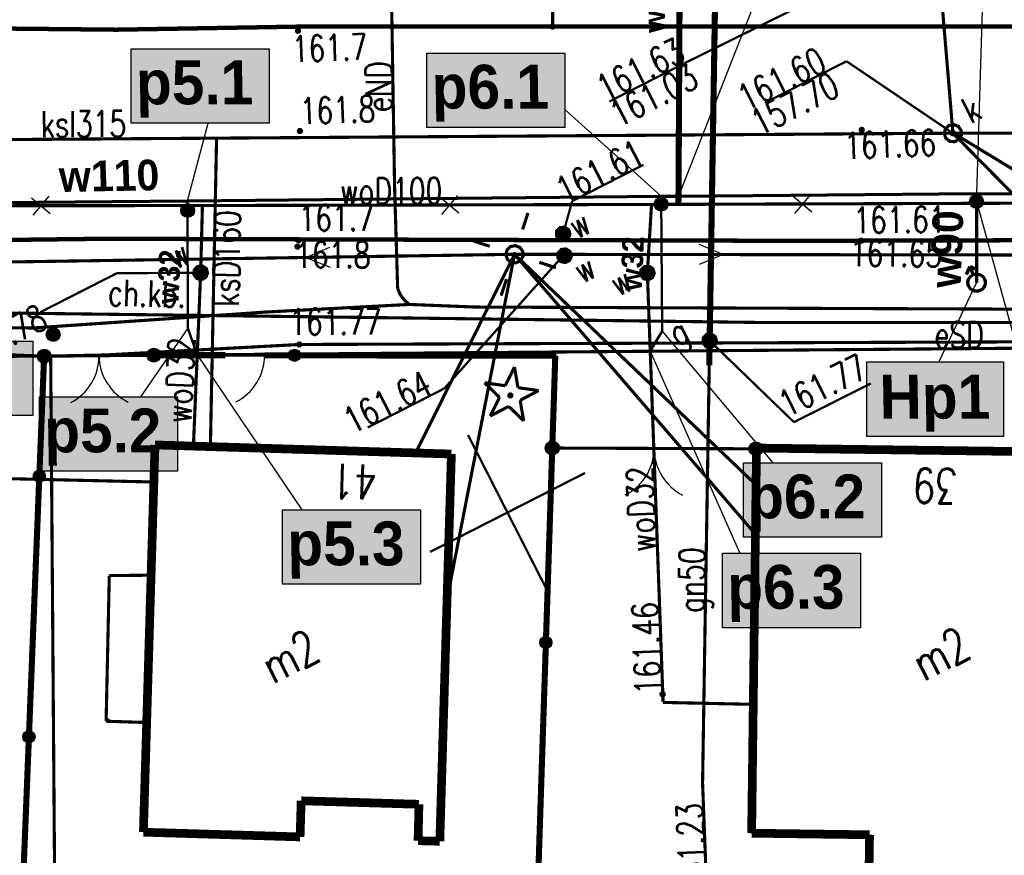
# Model space of a CAD drawing. Extents: x 0 to 7432618, y -40 to 5712028.
# Tile 75 of 165: x 7431265 to 7431293, y 5711640 to 5711664. Entities that reach past the tile are written whole.
import ezdxf
from ezdxf.enums import TextEntityAlignment as Align

# ---------------------------------------------------------------- set-up
doc = ezdxf.new("R2010")
doc.units = 0
doc.header["$MEASUREMENT"] = 0
for name, pattern in [('0', [1.5, 1, -0.5]), ('2218', [1, 0.5, -0.5]), ('3901', [0]), ('5102', [0])]:
    doc.linetypes.add(name, pattern=pattern)
for name, color, linetype in [('Dzialki', 7, 'Continuous'), ('EADTD_T_0', 7, 'Continuous'), ('EGBB_E_T_0', 7, 'Continuous'), ('EGBB_L_0', 7, 'Continuous'), ('EGBE_L_3', 7, 'Continuous'), ('OTK_E_T_1', 7, 'Continuous'), ('OTK_L_0', 7, 'Continuous'), ('OTK_L_1', 7, 'Continuous'), ('OTK_L_2', 7, 'Continuous'), ('OTK_L_4', 7, 'Continuous'), ('OTO_L_0', 7, 'Continuous'), ('OTO_L_1', 7, 'Continuous'), ('OTO_L_2', 7, 'Continuous'), ('OTR_T_0', 7, 'Continuous'), ('OTR_T_1', 7, 'Continuous'), ('OTZ_T_1', 7, 'Continuous'), ('P_SUL_L_1', 7, 'Continuous'), ('P_SUTP_L_0', 7, 'Continuous'), ('P_SUWP_L_0', 7, 'Continuous'), ('rysunek', 7, 'Continuous'), ('SUE_T_3', 7, 'Continuous'), ('SUEP_E_T_0', 7, 'Continuous'), ('SUEP_L_0', 7, 'Continuous'), ('SUG_E_T_4', 7, 'Continuous'), ('SUG_T_2', 7, 'Continuous'), ('SUGP_E_T_0', 7, 'Continuous'), ('SUGP_L_0', 7, 'Continuous'), ('SUGR_T_0', 7, 'Continuous'), ('SUK_E_T_4', 7, 'Continuous'), ('SUK_T_3', 7, 'Continuous'), ('SUKP_E_T_0', 7, 'Continuous'), ('SUKP_L_0', 7, 'Continuous'), ('SUKR_T_0', 7, 'Continuous'), ('SUL_L_1', 7, 'Continuous'), ('SUP_T_2', 7, 'Continuous'), ('SUTR_T_0', 7, 'Continuous'), ('SUW_E_T_2', 7, 'Continuous'), ('SUW_T_5', 7, 'Continuous'), ('SUWP_E_T_0', 7, 'Continuous'), ('SUWP_L_0', 7, 'Continuous'), ('SUWR_T_0', 7, 'Continuous'), ('Uzytki', 7, 'Continuous'), ('zakres', 7, 'Continuous')]:
    doc.layers.add(name, color=color, linetype=linetype)
doc.layers.add('rura PRE', color=7, linetype='Continuous', lineweight=30, true_color=0x000000)
doc.layers.add('woda przyłącze', color=140, linetype='Continuous', lineweight=50)
doc.layers.add('woda sieć', color=150, linetype='Continuous', lineweight=70)
doc.styles.add('25', font='GOTHIC.TTF', dxfattribs={"oblique": 8, "height": 0.35})
doc.styles.add('STYL_ARIAL', font='simplex', dxfattribs={"width": 0.75, "oblique": 0.1})

# ---------------------------------------------------------------- blocks, each defined once
blk = doc.blocks.new('KOGR')
at = {"color": 0}
for radius in [0.2, 0.18, 0.16, 0.14, 0.12, 0.1, 0.08, 0.06, 0.04, 0.02]:
    blk.add_circle((0, 0), radius, dxfattribs=at)
blk = doc.blocks.new('OTOB')
at = {"color": 0}
for centre, start, end in [((-1.5, 0), 0, 63.2606), ((1.5, 0), 116.7394, 180)]:
    blk.add_arc(centre, 1.5, start, end, dxfattribs=at)
blk = doc.blocks.new('OTOF')
at = {"color": 0}
blk.add_arc((1.5, 0), 1.5, 116.7394, 180, dxfattribs=at)
blk = doc.blocks.new('SUCW')
at = {"color": 0}
for radius in [0.2, 0.18, 0.16, 0.14, 0.12, 0.1, 0.08, 0.06, 0.04, 0.02]:
    blk.add_circle((0, 0), radius, dxfattribs=at)
blk = doc.blocks.new('SUWH')
at = {"color": 0}
for p, q in [((-0.35, 0.65), (0, 1)), ((0, 0.5), (0, 1)), ((0, 1), (0.35, 0.65))]:
    blk.add_line(p, q, dxfattribs=at)
blk.add_circle((0, 0), 0.5, dxfattribs=at)

msp = doc.modelspace()

# ---------------------------------------------------------------- hatches: boundary and pattern name
at = {"layer": 'woda sieć', "linetype": 'ByBlock'}
for points in [[(7431272.065, 5711663.439), (7431268.1, 5711663.439), (7431268.1, 5711661.3), (7431272.065, 5711661.3)], [(7431280.567, 5711663.316), (7431276.601, 5711663.316), (7431276.601, 5711661.177), (7431280.567, 5711661.177)], [(7431265.265, 5711655.039), (7431261.3, 5711655.039), (7431261.3, 5711652.9), (7431265.265, 5711652.9)], [(7431293.175, 5711654.439), (7431289.25, 5711654.439), (7431289.25, 5711652.3), (7431293.175, 5711652.3)], [(7431269.427, 5711653.436), (7431265.462, 5711653.436), (7431265.462, 5711651.296), (7431269.427, 5711651.296)], [(7431289.665, 5711651.539), (7431285.7, 5711651.539), (7431285.7, 5711649.4), (7431289.665, 5711649.4)], [(7431276.415, 5711650.189), (7431272.45, 5711650.189), (7431272.45, 5711648.05), (7431276.415, 5711648.05)], [(7431289.065, 5711648.939), (7431285.1, 5711648.939), (7431285.1, 5711646.8), (7431289.065, 5711646.8)]]:
    msp.add_hatch(color=256, dxfattribs=at).paths.add_polyline_path(points)

# ---------------------------------------------------------------- linework, layer by layer
at = {"layer": 'Dzialki', "color": 18, "true_color": 0x000000, "const_width": 0.09}
for points in [[(7431280.28, 5711654.724), (7431265.782, 5711654.61)], [(7431279.291, 5711623.888), (7431280.28, 5711654.724)], [(7431300.766, 5711654.893), (7431280.28, 5711654.724)], [(7431265.782, 5711654.61), (7431251.284, 5711654.495)], [(7431265.903, 5711638.622), (7431265.782, 5711654.61)]]:
    msp.add_lwpolyline(points, dxfattribs=at)
at = {"layer": 'EGBB_L_0', "color": 18, "true_color": 0x000000, "const_width": 0.25}
for points in [[(7431268.781, 5711652.054), (7431268.448, 5711640.923)], [(7431277.303, 5711651.792), (7431268.781, 5711652.054)], [(7431276.97, 5711640.661), (7431277.303, 5711651.792)], [(7431286.075, 5711651.964), (7431285.935, 5711640.894)], [(7431296.854, 5711651.822), (7431286.075, 5711651.964)], [(7431272.953, 5711640.787), (7431272.984, 5711641.825)], [(7431272.984, 5711641.825), (7431276.371, 5711641.725)], [(7431276.371, 5711641.725), (7431276.344, 5711640.678)], [(7431268.448, 5711640.923), (7431272.953, 5711640.787)], [(7431276.344, 5711640.678), (7431276.97, 5711640.661)], [(7431285.935, 5711640.894), (7431289.326, 5711640.848)], [(7431289.326, 5711640.848), (7431289.286, 5711638.37)]]:
    msp.add_lwpolyline(points, dxfattribs=at)
at = {"layer": 'EGBE_L_3', "color": 18, "true_color": 0x000000, "const_width": 0.09}
for points in [[(7431267.468, 5711648.298), (7431267.454, 5711647.67)], [(7431268.669, 5711648.31), (7431267.468, 5711648.298)], [(7431268.648, 5711647.62), (7431268.669, 5711648.31)], [(7431267.454, 5711647.67), (7431267.398, 5711645.105)], [(7431268.571, 5711645.045), (7431268.648, 5711647.62)], [(7431267.398, 5711645.105), (7431267.376, 5711644.112)], [(7431268.542, 5711644.075), (7431268.571, 5711645.045)], [(7431267.376, 5711644.112), (7431267.45, 5711644.187)], [(7431267.376, 5711644.112), (7431268.542, 5711644.075)]]:
    msp.add_lwpolyline(points, dxfattribs=at)
at = {"layer": 'OTK_L_0', "color": 18, "linetype": '0', "true_color": 0x000000, "const_width": 0.09}
for points in [[(7431267.67, 5711663.989), (7431255.361, 5711664.115)], [(7431272.978, 5711664.078), (7431267.67, 5711663.989)], [(7431280.216, 5711664.079), (7431272.978, 5711664.078)], [(7431300.956, 5711664.08), (7431280.216, 5711664.079)], [(7431255.887, 5711657.84), (7431267.353, 5711657.98)], [(7431267.353, 5711657.98), (7431272.909, 5711657.963)], [(7431272.909, 5711657.963), (7431287.103, 5711657.92)], [(7431287.103, 5711657.92), (7431289.089, 5711657.925)], [(7431289.089, 5711657.925), (7431302.488, 5711657.958)]]:
    msp.add_lwpolyline(points, dxfattribs=at)
at = {"layer": 'OTK_L_1', "color": 18, "true_color": 0x000000, "const_width": 0.125}
for points in [[(7431255.361, 5711664.115), (7431267.67, 5711663.989)], [(7431267.67, 5711663.989), (7431272.978, 5711664.078)], [(7431272.978, 5711664.078), (7431302.629, 5711664.08)], [(7431255.887, 5711657.84), (7431267.353, 5711657.98)], [(7431267.353, 5711657.98), (7431287.103, 5711657.92)], [(7431287.103, 5711657.92), (7431289.089, 5711657.925)], [(7431289.089, 5711657.925), (7431302.488, 5711657.958)]]:
    msp.add_lwpolyline(points, dxfattribs=at)
at = {"layer": 'OTK_L_2', "color": 18, "linetype": '0', "true_color": 0x000000, "const_width": 0.09}
for points in [[(7431280.216, 5711664.079), (7431280.197, 5711666.708)], [(7431255.361, 5711664.115), (7431267.67, 5711663.989)], [(7431267.67, 5711663.989), (7431272.978, 5711664.078)], [(7431272.978, 5711664.078), (7431280.216, 5711664.079)], [(7431267.353, 5711657.98), (7431255.887, 5711657.84)], [(7431272.909, 5711657.963), (7431267.353, 5711657.98)], [(7431287.103, 5711657.92), (7431272.909, 5711657.963)], [(7431289.089, 5711657.925), (7431287.103, 5711657.92)], [(7431302.488, 5711657.958), (7431289.089, 5711657.925)], [(7431267.338, 5711654.639), (7431272.931, 5711654.941)], [(7431272.931, 5711654.941), (7431302.505, 5711655.049)], [(7431264.002, 5711654.668), (7431265.594, 5711654.604)], [(7431265.594, 5711654.604), (7431267.338, 5711654.639)]]:
    msp.add_lwpolyline(points, dxfattribs=at)
at = {"layer": 'OTK_L_4', "color": 18, "linetype": '0', "true_color": 0x000000, "const_width": 0.09}
msp.add_lwpolyline([(7431280.216, 5711664.079), (7431300.956, 5711664.08)], dxfattribs=at)
at = {"layer": 'OTO_L_0', "color": 18, "linetype": '3901', "true_color": 0x000000, "const_width": 0.175}
for points in [[(7431264.857, 5711636.169), (7431265.594, 5711654.604)], [(7431268.75, 5711654.633), (7431270.808, 5711654.633)], [(7431280.29, 5711654.617), (7431271.933, 5711654.631)], [(7431280.203, 5711651.965), (7431280.29, 5711654.617)], [(7431279.281, 5711623.888), (7431280.203, 5711651.965)]]:
    msp.add_lwpolyline(points, dxfattribs=at)
at = {"layer": 'OTO_L_0', "color": 18, "true_color": 0x000000}
for centre, radius in [((7431272.79, 5711654.63), 0.175), ((7431272.79, 5711654.63), 0.158), ((7431272.79, 5711654.63), 0.14), ((7431272.79, 5711654.63), 0.122), ((7431272.79, 5711654.63), 0.105), ((7431272.79, 5711654.63), 0.0875), ((7431272.79, 5711654.63), 0.07), ((7431272.79, 5711654.63), 0.0525), ((7431272.79, 5711654.63), 0.035), ((7431265.456, 5711651.157), 0.175), ((7431265.456, 5711651.157), 0.158), ((7431265.456, 5711651.157), 0.14), ((7431265.456, 5711651.157), 0.122), ((7431265.456, 5711651.157), 0.105), ((7431265.456, 5711651.157), 0.0875), ((7431265.456, 5711651.157), 0.07), ((7431265.456, 5711651.157), 0.0525), ((7431265.456, 5711651.157), 0.035), ((7431280.019, 5711646.376), 0.175), ((7431280.019, 5711646.376), 0.158), ((7431280.019, 5711646.376), 0.14), ((7431280.019, 5711646.376), 0.122), ((7431280.019, 5711646.376), 0.105), ((7431280.019, 5711646.376), 0.0875), ((7431280.019, 5711646.376), 0.07), ((7431280.019, 5711646.376), 0.0525), ((7431280.019, 5711646.376), 0.035), ((7431265.157, 5711643.663), 0.175), ((7431265.157, 5711643.663), 0.158), ((7431265.157, 5711643.663), 0.14), ((7431265.157, 5711643.663), 0.122), ((7431265.157, 5711643.663), 0.105), ((7431265.157, 5711643.663), 0.0875), ((7431265.157, 5711643.663), 0.07), ((7431265.157, 5711643.663), 0.0525), ((7431265.157, 5711643.663), 0.035)]:
    msp.add_circle(centre, radius, dxfattribs=at)
at = {"layer": 'OTO_L_1', "color": 18, "true_color": 0x000000, "const_width": 0.09}
for points in [[(7431265.594, 5711654.604), (7431262.482, 5711654.675)], [(7431262.482, 5711654.675), (7431265.594, 5711654.604)], [(7431268.75, 5711654.633), (7431265.594, 5711654.604)], [(7431265.594, 5711654.604), (7431268.75, 5711654.633)], [(7431286.059, 5711651.942), (7431280.203, 5711651.965)], [(7431280.203, 5711651.965), (7431286.059, 5711651.942)]]:
    msp.add_lwpolyline(points, dxfattribs=at)
at = {"layer": 'OTO_L_2', "color": 18, "true_color": 0x000000, "const_width": 0.09}
msp.add_lwpolyline([(7431271.933, 5711654.631), (7431270.808, 5711654.633)], dxfattribs=at)
at = {"layer": 'OTR_T_0', "color": 18, "true_color": 0x000000, "const_width": 0.09}
for points in [[(7431280.195, 5711664.119), (7431280.23, 5711664.122), (7431280.256, 5711664.099), (7431280.258, 5711664.065), (7431280.236, 5711664.039), (7431280.202, 5711664.036), (7431280.176, 5711664.058), (7431280.173, 5711664.093), (7431280.195, 5711664.119)], [(7431289.081, 5711661.15), (7431289.115, 5711661.153), (7431289.142, 5711661.131), (7431289.144, 5711661.096), (7431289.122, 5711661.07), (7431289.088, 5711661.067), (7431289.061, 5711661.09), (7431289.059, 5711661.124), (7431289.081, 5711661.15)], [(7431289.068, 5711657.965), (7431289.102, 5711657.968), (7431289.129, 5711657.945), (7431289.131, 5711657.911), (7431289.109, 5711657.885), (7431289.075, 5711657.882), (7431289.048, 5711657.904), (7431289.046, 5711657.939), (7431289.068, 5711657.965)], [(7431289.068, 5711657.965), (7431289.102, 5711657.968), (7431289.129, 5711657.945), (7431289.131, 5711657.911), (7431289.109, 5711657.885), (7431289.075, 5711657.882), (7431289.048, 5711657.904), (7431289.046, 5711657.939), (7431289.068, 5711657.965)], [(7431272.91, 5711654.981), (7431272.945, 5711654.984), (7431272.971, 5711654.962), (7431272.973, 5711654.927), (7431272.951, 5711654.901), (7431272.917, 5711654.898), (7431272.891, 5711654.921), (7431272.888, 5711654.955), (7431272.91, 5711654.981)]]:
    msp.add_lwpolyline(points, dxfattribs=at)
at = {"layer": 'OTR_T_1', "color": 18, "true_color": 0x000000, "const_width": 0.09}
for points in [[(7431272.873, 5711663.997), (7431272.907, 5711664), (7431272.934, 5711663.977), (7431272.936, 5711663.943), (7431272.914, 5711663.917), (7431272.88, 5711663.914), (7431272.853, 5711663.937), (7431272.851, 5711663.971), (7431272.873, 5711663.997)], [(7431272.926, 5711661.117), (7431272.961, 5711661.12), (7431272.987, 5711661.098), (7431272.989, 5711661.063), (7431272.967, 5711661.037), (7431272.933, 5711661.034), (7431272.907, 5711661.057), (7431272.904, 5711661.091), (7431272.926, 5711661.117)], [(7431272.858, 5711657.794), (7431272.892, 5711657.797), (7431272.918, 5711657.774), (7431272.921, 5711657.74), (7431272.898, 5711657.714), (7431272.864, 5711657.711), (7431272.838, 5711657.733), (7431272.835, 5711657.768), (7431272.858, 5711657.794)], [(7431272.887, 5711657.978), (7431272.922, 5711657.98), (7431272.948, 5711657.958), (7431272.951, 5711657.924), (7431272.928, 5711657.897), (7431272.894, 5711657.895), (7431272.868, 5711657.917), (7431272.865, 5711657.951), (7431272.887, 5711657.978)]]:
    msp.add_lwpolyline(points, dxfattribs=at)
at = {"layer": 'OTZ_T_1', "color": 96, "true_color": 0x008000, "const_width": 0.09}
for points in [[(7431278.851, 5711653.755), (7431279.116, 5711654.293)], [(7431279.116, 5711654.293), (7431279.217, 5711653.701)], [(7431278.257, 5711653.841), (7431278.851, 5711653.755)], [(7431278.686, 5711653.422), (7431278.257, 5711653.841)], [(7431278.977, 5711653.516), (7431279.011, 5711653.518), (7431279.037, 5711653.496), (7431279.04, 5711653.462), (7431279.018, 5711653.436), (7431278.983, 5711653.433), (7431278.957, 5711653.455), (7431278.954, 5711653.49), (7431278.977, 5711653.516)], [(7431279.217, 5711653.701), (7431279.811, 5711653.615)], [(7431279.811, 5711653.615), (7431279.28, 5711653.336)], [(7431278.42, 5711652.884), (7431278.686, 5711653.422)], [(7431279.28, 5711653.336), (7431279.381, 5711652.744)], [(7431278.952, 5711653.163), (7431278.42, 5711652.884)], [(7431279.381, 5711652.744), (7431278.952, 5711653.163)]]:
    msp.add_lwpolyline(points, dxfattribs=at)
at = {"layer": 'P_SUL_L_1', "color": 18, "true_color": 0x000000, "const_width": 0.175}
for points in [[(7431283.901, 5711672.091), (7431283.833, 5711659.206)], [(7431283.833, 5711659.206), (7431283.83, 5711658.991)]]:
    msp.add_lwpolyline(points, dxfattribs=at)
at = {"layer": 'P_SUTP_L_0', "color": 30, "linetype": '0', "true_color": 0xff9100, "const_width": 0.09}
for points in [[(7431255.53, 5711657.175), (7431279.118, 5711657.533)], [(7431279.118, 5711657.533), (7431276.275, 5711651.823)], [(7431279.118, 5711657.533), (7431286.061, 5711650.905)], [(7431279.118, 5711657.533), (7431307.218, 5711657.496)]]:
    msp.add_lwpolyline(points, dxfattribs=at)
at = {"layer": 'P_SUWP_L_0', "color": 5, "linetype": '0', "true_color": 0x0000ff, "const_width": 0.09}
for points in [[(7431283.833, 5711659.206), (7431283.901, 5711672.091)], [(7431283.83, 5711658.991), (7431283.833, 5711659.206)]]:
    msp.add_lwpolyline(points, dxfattribs=at)
at = {"layer": 'rura PRE', "color": 1, "linetype": 'ByBlock'}
for points in [[(7431265.727, 5711659.201), (7431265.273, 5711658.659)], [(7431277.477, 5711659.223), (7431277.022, 5711658.681)], [(7431287.129, 5711659.208), (7431287.67, 5711658.753)], [(7431287.627, 5711659.251), (7431287.172, 5711658.71)], [(7431265.229, 5711659.157), (7431265.771, 5711658.703)], [(7431276.979, 5711659.179), (7431277.521, 5711658.725)]]:
    msp.add_lwpolyline(points, dxfattribs=at)
at = {"layer": 'rysunek', "linetype": 'ByBlock'}
for points in [[(7431292.687, 5711668.592), (7431292.399, 5711659.285)], [(7431287.487, 5711668.501), (7431283.833, 5711659.206)], [(7431283.33, 5711659.201), (7431280.567, 5711661.697)], [(7431269.72, 5711659.073), (7431270.311, 5711661.3)], [(7431292.399, 5711659.048), (7431294.531, 5711651.339)], [(7431292.401, 5711656.72), (7431291.318, 5711654.439)], [(7431269.725, 5711655.413), (7431268.36, 5711653.436)], [(7431283.363, 5711655.319), (7431286.549, 5711651.539)], [(7431283.02, 5711654.747), (7431285.593, 5711648.939)], [(7431269.996, 5711654.643), (7431272.999, 5711650.189)]]:
    msp.add_lwpolyline(points, dxfattribs=at)
at = {"layer": 'rysunek', "linetype": 'ByBlock', "transparency": 33554676}
for points in [[(7431268.1, 5711663.439), (7431272.065, 5711663.439), (7431272.065, 5711661.3), (7431268.1, 5711661.3)], [(7431268.1, 5711663.439), (7431272.065, 5711663.439), (7431272.065, 5711661.3), (7431268.1, 5711661.3)], [(7431276.601, 5711663.316), (7431280.567, 5711663.316), (7431280.567, 5711661.177), (7431276.601, 5711661.177)], [(7431276.601, 5711663.316), (7431280.567, 5711663.316), (7431280.567, 5711661.177), (7431276.601, 5711661.177)], [(7431261.3, 5711655.039), (7431265.265, 5711655.039), (7431265.265, 5711652.9), (7431261.3, 5711652.9)], [(7431261.3, 5711655.039), (7431265.265, 5711655.039), (7431265.265, 5711652.9), (7431261.3, 5711652.9)], [(7431289.25, 5711654.439), (7431293.175, 5711654.439), (7431293.175, 5711652.3), (7431289.25, 5711652.3)], [(7431289.25, 5711654.439), (7431293.175, 5711654.439), (7431293.175, 5711652.3), (7431289.25, 5711652.3)], [(7431265.462, 5711653.436), (7431269.427, 5711653.436), (7431269.427, 5711651.296), (7431265.462, 5711651.296)], [(7431265.462, 5711653.436), (7431269.427, 5711653.436), (7431269.427, 5711651.296), (7431265.462, 5711651.296)], [(7431285.7, 5711651.539), (7431289.665, 5711651.539), (7431289.665, 5711649.4), (7431285.7, 5711649.4)], [(7431285.7, 5711651.539), (7431289.665, 5711651.539), (7431289.665, 5711649.4), (7431285.7, 5711649.4)], [(7431272.45, 5711650.189), (7431276.415, 5711650.189), (7431276.415, 5711648.05), (7431272.45, 5711648.05)], [(7431272.45, 5711650.189), (7431276.415, 5711650.189), (7431276.415, 5711648.05), (7431272.45, 5711648.05)], [(7431285.1, 5711648.939), (7431289.065, 5711648.939), (7431289.065, 5711646.8), (7431285.1, 5711646.8)], [(7431285.1, 5711648.939), (7431289.065, 5711648.939), (7431289.065, 5711646.8), (7431285.1, 5711646.8)]]:
    msp.add_lwpolyline(points, close=True, dxfattribs=at)
at = {"layer": 'SUE_T_3', "color": 18, "true_color": 0x000000, "const_width": 0.09}
for points in [[(7431279.35, 5711658.246), (7431279.505, 5711658.722)], [(7431278.405, 5711657.765), (7431277.93, 5711657.919)], [(7431279.005, 5711657.756), (7431279.143, 5711657.782), (7431279.274, 5711657.729), (7431279.355, 5711657.614), (7431279.361, 5711657.473), (7431279.29, 5711657.351), (7431279.165, 5711657.287), (7431279.024, 5711657.301), (7431278.914, 5711657.389), (7431278.869, 5711657.522), (7431278.902, 5711657.659), (7431279.005, 5711657.756)], [(7431279.107, 5711657.555), (7431279.126, 5711657.557), (7431279.141, 5711657.544), (7431279.142, 5711657.525), (7431279.13, 5711657.511), (7431279.111, 5711657.509), (7431279.096, 5711657.522), (7431279.095, 5711657.541), (7431279.107, 5711657.555)], [(7431279.832, 5711657.301), (7431280.307, 5711657.147)], [(7431278.887, 5711656.82), (7431278.732, 5711656.344)]]:
    msp.add_lwpolyline(points, dxfattribs=at)
at = {"layer": 'SUEP_L_0', "color": 1, "true_color": 0xff0000}
for p, q in [((7431285.118, 5711657.525), (7431284.426, 5711657.813)), ((7431273.119, 5711657.442), (7431273.808, 5711657.739)), ((7431285.118, 5711657.525), (7431284.425, 5711657.239)), ((7431273.119, 5711657.442), (7431273.816, 5711657.165))]:
    msp.add_line(p, q, dxfattribs=at)
at = {"layer": 'SUEP_L_0', "color": 1, "true_color": 0xff0000, "const_width": 0.09}
for points in [[(7431275.525, 5711668.485), (7431275.669, 5711659.501)], [(7431275.669, 5711659.501), (7431275.758, 5711656.55)], [(7431276.093, 5711656.092), (7431275.947, 5711656.218), (7431275.833, 5711656.373), (7431275.758, 5711656.55)], [(7431276.093, 5711656.092), (7431271.962, 5711655.873)], [(7431277.994, 5711656.017), (7431276.093, 5711656.092)], [(7431273.153, 5711655.739), (7431254.788, 5711655.966)], [(7431271.962, 5711655.873), (7431265.27, 5711655.415)], [(7431293.12, 5711655.958), (7431277.994, 5711656.017)], [(7431309.605, 5711655.873), (7431293.12, 5711655.958)], [(7431265.27, 5711655.415), (7431256.746, 5711655.516)], [(7431286.392, 5711655.571), (7431273.153, 5711655.739)], [(7431303.064, 5711655.581), (7431286.392, 5711655.571)]]:
    msp.add_lwpolyline(points, dxfattribs=at)
at = {"layer": 'SUEP_L_0', "color": 1, "linetype": '5102', "true_color": 0xff0000, "const_width": 0.09}
for points in [[(7431279.118, 5711657.533), (7431255.53, 5711657.175)], [(7431277.178, 5711647.619), (7431279.118, 5711657.533)], [(7431279.118, 5711657.533), (7431286.044, 5711649.488)], [(7431307.218, 5711657.496), (7431279.118, 5711657.533)]]:
    msp.add_lwpolyline(points, dxfattribs=at)
at = {"layer": 'SUG_T_2', "color": 56, "true_color": 0x808000, "const_width": 0.09}
for points in [[(7431284.637, 5711655.227), (7431284.773, 5711655.244), (7431284.887, 5711655.169), (7431284.927, 5711655.038), (7431284.874, 5711654.912), (7431284.752, 5711654.85), (7431284.619, 5711654.881), (7431284.536, 5711654.99), (7431284.543, 5711655.127), (7431284.637, 5711655.227)], [(7431284.648, 5711655.205), (7431284.767, 5711655.219), (7431284.867, 5711655.154), (7431284.902, 5711655.04), (7431284.856, 5711654.929), (7431284.749, 5711654.875), (7431284.632, 5711654.902), (7431284.56, 5711654.998), (7431284.567, 5711655.117), (7431284.648, 5711655.205)], [(7431284.66, 5711655.182), (7431284.774, 5711655.191), (7431284.861, 5711655.117), (7431284.87, 5711655.002), (7431284.796, 5711654.915), (7431284.681, 5711654.906), (7431284.594, 5711654.981), (7431284.585, 5711655.095), (7431284.66, 5711655.182)], [(7431284.671, 5711655.16), (7431284.766, 5711655.168), (7431284.839, 5711655.105), (7431284.847, 5711655.01), (7431284.784, 5711654.937), (7431284.689, 5711654.93), (7431284.616, 5711654.992), (7431284.609, 5711655.087), (7431284.671, 5711655.16)], [(7431284.682, 5711655.138), (7431284.759, 5711655.144), (7431284.817, 5711655.094), (7431284.823, 5711655.018), (7431284.773, 5711654.96), (7431284.697, 5711654.954), (7431284.639, 5711655.003), (7431284.633, 5711655.08), (7431284.682, 5711655.138)], [(7431284.694, 5711655.115), (7431284.751, 5711655.12), (7431284.794, 5711655.083), (7431284.799, 5711655.025), (7431284.762, 5711654.982), (7431284.704, 5711654.977), (7431284.661, 5711655.015), (7431284.656, 5711655.072), (7431284.694, 5711655.115)], [(7431284.705, 5711655.093), (7431284.743, 5711655.096), (7431284.772, 5711655.071), (7431284.775, 5711655.033), (7431284.75, 5711655.004), (7431284.712, 5711655.001), (7431284.683, 5711655.026), (7431284.68, 5711655.064), (7431284.705, 5711655.093)], [(7431284.716, 5711655.071), (7431284.735, 5711655.072), (7431284.75, 5711655.06), (7431284.751, 5711655.041), (7431284.739, 5711655.026), (7431284.72, 5711655.025), (7431284.705, 5711655.037), (7431284.704, 5711655.056), (7431284.716, 5711655.071)], [(7431284.724, 5711655.055), (7431284.73, 5711655.056), (7431284.734, 5711655.052), (7431284.734, 5711655.046), (7431284.731, 5711655.042), (7431284.725, 5711655.042), (7431284.721, 5711655.045), (7431284.721, 5711655.051), (7431284.724, 5711655.055)]]:
    msp.add_lwpolyline(points, dxfattribs=at)
at = {"layer": 'SUGP_L_0', "color": 56, "true_color": 0x808000, "const_width": 0.09}
for points in [[(7431284.938, 5711668.194), (7431284.728, 5711655.049)], [(7431284.728, 5711655.049), (7431284.716, 5711654.34)], [(7431284.716, 5711654.34), (7431284.524, 5711642.335)], [(7431263.145, 5711651.117), (7431268.749, 5711650.988)], [(7431284.524, 5711642.335), (7431284.645, 5711639.197)]]:
    msp.add_lwpolyline(points, dxfattribs=at)
at = {"layer": 'SUGR_T_0', "color": 56, "true_color": 0x808000, "const_width": 0.065}
for points in [[(7431284.699, 5711655.104), (7431284.747, 5711655.108), (7431284.783, 5711655.077), (7431284.787, 5711655.029), (7431284.756, 5711654.993), (7431284.708, 5711654.989), (7431284.672, 5711655.02), (7431284.668, 5711655.068), (7431284.699, 5711655.104)], [(7431284.728, 5711655.049), (7431287.152, 5711652.708)], [(7431287.152, 5711652.708), (7431289.358, 5711653.82)]]:
    msp.add_lwpolyline(points, dxfattribs=at)
at = {"layer": 'SUK_T_3', "color": 36, "true_color": 0x803300, "const_width": 0.09}
msp.add_lwpolyline([(7431291.608, 5711661.237), (7431291.747, 5711661.263), (7431291.877, 5711661.21), (7431291.958, 5711661.095), (7431291.964, 5711660.954), (7431291.893, 5711660.832), (7431291.768, 5711660.768), (7431291.628, 5711660.782), (7431291.517, 5711660.87), (7431291.472, 5711661.003), (7431291.506, 5711661.14), (7431291.608, 5711661.237)], dxfattribs=at)
at = {"layer": 'SUKP_L_0', "color": 36, "true_color": 0x803300, "const_width": 0.09}
for points in [[(7431290.684, 5711673.416), (7431291.722, 5711661.014)], [(7431291.722, 5711661.014), (7431244.51, 5711660.696)], [(7431270.552, 5711660.871), (7431270.374, 5711652.005)], [(7431319.296, 5711661.071), (7431291.722, 5711661.014)], [(7431298.96, 5711653.68), (7431291.722, 5711661.014)], [(7431306.738, 5711651.896), (7431291.731, 5711661.019)]]:
    msp.add_lwpolyline(points, dxfattribs=at)
at = {"layer": 'SUKR_T_0', "color": 36, "true_color": 0x803300, "const_width": 0.065}
for points in [[(7431286.316, 5711661.886), (7431288.662, 5711663.082)], [(7431291.722, 5711661.014), (7431288.662, 5711663.082)], [(7431291.693, 5711661.07), (7431291.741, 5711661.074), (7431291.777, 5711661.042), (7431291.781, 5711660.995), (7431291.75, 5711660.958), (7431291.702, 5711660.955), (7431291.666, 5711660.986), (7431291.662, 5711661.033), (7431291.693, 5711661.07)]]:
    msp.add_lwpolyline(points, dxfattribs=at)
at = {"layer": 'SUL_L_1', "color": 18, "true_color": 0x000000, "const_width": 0.175}
for points in [[(7431284.938, 5711668.194), (7431284.728, 5711655.049)], [(7431284.728, 5711655.049), (7431284.716, 5711654.34)]]:
    msp.add_lwpolyline(points, dxfattribs=at)
at = {"layer": 'SUP_T_2', "color": 18, "true_color": 0x000000, "const_width": 0.09}
msp.add_lwpolyline([(7431279.005, 5711657.756), (7431279.143, 5711657.782), (7431279.274, 5711657.729), (7431279.355, 5711657.614), (7431279.361, 5711657.473), (7431279.29, 5711657.351), (7431279.165, 5711657.287), (7431279.024, 5711657.301), (7431278.914, 5711657.389), (7431278.869, 5711657.522), (7431278.902, 5711657.659), (7431279.005, 5711657.756)], dxfattribs=at)
at = {"layer": 'SUTR_T_0', "color": 30, "true_color": 0xff9100, "const_width": 0.065}
for points in [[(7431289.459, 5711665.72), (7431284.048, 5711663.047)], [(7431281.847, 5711661.925), (7431284.048, 5711663.047)]]:
    msp.add_lwpolyline(points, dxfattribs=at)
at = {"layer": 'SUW_T_5', "color": 5, "true_color": 0x0000ff, "const_width": 0.09}
for points in [[(7431280.423, 5711658.299), (7431280.559, 5711658.315), (7431280.674, 5711658.241), (7431280.714, 5711658.11), (7431280.66, 5711657.984), (7431280.538, 5711657.922), (7431280.405, 5711657.953), (7431280.323, 5711658.062), (7431280.33, 5711658.199), (7431280.423, 5711658.299)], [(7431280.434, 5711658.276), (7431280.553, 5711658.291), (7431280.654, 5711658.226), (7431280.689, 5711658.111), (7431280.642, 5711658.001), (7431280.535, 5711657.947), (7431280.418, 5711657.974), (7431280.346, 5711658.069), (7431280.353, 5711658.189), (7431280.434, 5711658.276)], [(7431280.446, 5711658.254), (7431280.56, 5711658.263), (7431280.647, 5711658.189), (7431280.656, 5711658.074), (7431280.582, 5711657.987), (7431280.467, 5711657.978), (7431280.38, 5711658.052), (7431280.371, 5711658.167), (7431280.446, 5711658.254)], [(7431280.457, 5711658.232), (7431280.552, 5711658.239), (7431280.625, 5711658.177), (7431280.633, 5711658.082), (7431280.571, 5711658.009), (7431280.475, 5711658.002), (7431280.402, 5711658.064), (7431280.395, 5711658.159), (7431280.457, 5711658.232)], [(7431280.468, 5711658.21), (7431280.545, 5711658.215), (7431280.603, 5711658.166), (7431280.609, 5711658.09), (7431280.559, 5711658.031), (7431280.483, 5711658.025), (7431280.425, 5711658.075), (7431280.419, 5711658.151), (7431280.468, 5711658.21)], [(7431280.48, 5711658.187), (7431280.537, 5711658.192), (7431280.581, 5711658.154), (7431280.585, 5711658.097), (7431280.548, 5711658.054), (7431280.491, 5711658.049), (7431280.447, 5711658.086), (7431280.443, 5711658.144), (7431280.48, 5711658.187)], [(7431280.491, 5711658.165), (7431280.529, 5711658.168), (7431280.558, 5711658.143), (7431280.561, 5711658.105), (7431280.536, 5711658.076), (7431280.498, 5711658.073), (7431280.469, 5711658.098), (7431280.466, 5711658.136), (7431280.491, 5711658.165)], [(7431280.502, 5711658.143), (7431280.522, 5711658.144), (7431280.536, 5711658.132), (7431280.538, 5711658.113), (7431280.525, 5711658.098), (7431280.506, 5711658.097), (7431280.492, 5711658.109), (7431280.49, 5711658.128), (7431280.502, 5711658.143)], [(7431280.511, 5711658.127), (7431280.516, 5711658.127), (7431280.52, 5711658.124), (7431280.521, 5711658.118), (7431280.517, 5711658.114), (7431280.512, 5711658.114), (7431280.507, 5711658.117), (7431280.507, 5711658.123), (7431280.511, 5711658.127)], [(7431280.464, 5711657.671), (7431280.6, 5711657.688), (7431280.714, 5711657.614), (7431280.754, 5711657.483), (7431280.701, 5711657.357), (7431280.579, 5711657.295), (7431280.446, 5711657.325), (7431280.363, 5711657.435), (7431280.37, 5711657.571), (7431280.464, 5711657.671)], [(7431280.475, 5711657.649), (7431280.594, 5711657.664), (7431280.694, 5711657.598), (7431280.729, 5711657.484), (7431280.683, 5711657.374), (7431280.576, 5711657.319), (7431280.459, 5711657.346), (7431280.387, 5711657.442), (7431280.393, 5711657.562), (7431280.475, 5711657.649)], [(7431280.487, 5711657.627), (7431280.601, 5711657.636), (7431280.688, 5711657.561), (7431280.697, 5711657.447), (7431280.623, 5711657.36), (7431280.508, 5711657.35), (7431280.421, 5711657.425), (7431280.412, 5711657.54), (7431280.487, 5711657.627)], [(7431280.498, 5711657.605), (7431280.593, 5711657.612), (7431280.666, 5711657.55), (7431280.674, 5711657.455), (7431280.611, 5711657.382), (7431280.516, 5711657.374), (7431280.443, 5711657.436), (7431280.436, 5711657.532), (7431280.498, 5711657.605)], [(7431280.509, 5711657.582), (7431280.585, 5711657.588), (7431280.644, 5711657.539), (7431280.65, 5711657.462), (7431280.6, 5711657.404), (7431280.524, 5711657.398), (7431280.466, 5711657.448), (7431280.46, 5711657.524), (7431280.509, 5711657.582)], [(7431280.521, 5711657.56), (7431280.578, 5711657.564), (7431280.621, 5711657.527), (7431280.626, 5711657.47), (7431280.589, 5711657.426), (7431280.531, 5711657.422), (7431280.488, 5711657.459), (7431280.483, 5711657.516), (7431280.521, 5711657.56)], [(7431280.532, 5711657.538), (7431280.57, 5711657.541), (7431280.599, 5711657.516), (7431280.602, 5711657.478), (7431280.577, 5711657.449), (7431280.539, 5711657.446), (7431280.51, 5711657.47), (7431280.507, 5711657.509), (7431280.532, 5711657.538)], [(7431280.543, 5711657.515), (7431280.562, 5711657.517), (7431280.577, 5711657.505), (7431280.578, 5711657.485), (7431280.566, 5711657.471), (7431280.547, 5711657.469), (7431280.532, 5711657.482), (7431280.531, 5711657.501), (7431280.543, 5711657.515)], [(7431280.551, 5711657.5), (7431280.557, 5711657.5), (7431280.561, 5711657.496), (7431280.561, 5711657.491), (7431280.558, 5711657.487), (7431280.552, 5711657.486), (7431280.548, 5711657.49), (7431280.548, 5711657.495), (7431280.551, 5711657.5)], [(7431270.004, 5711657.183), (7431270.14, 5711657.2), (7431270.255, 5711657.125), (7431270.294, 5711656.994), (7431270.241, 5711656.868), (7431270.119, 5711656.806), (7431269.986, 5711656.837), (7431269.903, 5711656.946), (7431269.911, 5711657.083), (7431270.004, 5711657.183)], [(7431270.015, 5711657.161), (7431270.134, 5711657.175), (7431270.234, 5711657.11), (7431270.27, 5711656.996), (7431270.223, 5711656.885), (7431270.116, 5711656.831), (7431269.999, 5711656.858), (7431269.927, 5711656.954), (7431269.934, 5711657.073), (7431270.015, 5711657.161)], [(7431282.847, 5711657.177), (7431282.982, 5711657.193), (7431283.097, 5711657.119), (7431283.137, 5711656.988), (7431283.084, 5711656.862), (7431282.962, 5711656.8), (7431282.828, 5711656.831), (7431282.746, 5711656.94), (7431282.753, 5711657.076), (7431282.847, 5711657.177)], [(7431282.858, 5711657.154), (7431282.977, 5711657.169), (7431283.077, 5711657.104), (7431283.112, 5711656.989), (7431283.065, 5711656.879), (7431282.959, 5711656.825), (7431282.842, 5711656.852), (7431282.77, 5711656.947), (7431282.776, 5711657.067), (7431282.858, 5711657.154)], [(7431270.027, 5711657.138), (7431270.141, 5711657.147), (7431270.228, 5711657.073), (7431270.237, 5711656.958), (7431270.163, 5711656.871), (7431270.048, 5711656.862), (7431269.961, 5711656.937), (7431269.952, 5711657.051), (7431270.027, 5711657.138)], [(7431270.038, 5711657.116), (7431270.133, 5711657.124), (7431270.206, 5711657.061), (7431270.214, 5711656.966), (7431270.151, 5711656.893), (7431270.056, 5711656.886), (7431269.983, 5711656.948), (7431269.976, 5711657.043), (7431270.038, 5711657.116)], [(7431270.049, 5711657.094), (7431270.126, 5711657.1), (7431270.184, 5711657.05), (7431270.19, 5711656.974), (7431270.14, 5711656.916), (7431270.064, 5711656.91), (7431270.006, 5711656.959), (7431270, 5711657.036), (7431270.049, 5711657.094)], [(7431270.061, 5711657.071), (7431270.118, 5711657.076), (7431270.162, 5711657.039), (7431270.166, 5711656.981), (7431270.129, 5711656.938), (7431270.072, 5711656.933), (7431270.028, 5711656.971), (7431270.023, 5711657.028), (7431270.061, 5711657.071)], [(7431270.072, 5711657.049), (7431270.11, 5711657.052), (7431270.139, 5711657.027), (7431270.142, 5711656.989), (7431270.117, 5711656.96), (7431270.079, 5711656.957), (7431270.05, 5711656.982), (7431270.047, 5711657.02), (7431270.072, 5711657.049)], [(7431270.083, 5711657.027), (7431270.102, 5711657.028), (7431270.117, 5711657.016), (7431270.119, 5711656.997), (7431270.106, 5711656.982), (7431270.087, 5711656.981), (7431270.072, 5711656.993), (7431270.071, 5711657.012), (7431270.083, 5711657.027)], [(7431270.092, 5711657.011), (7431270.097, 5711657.011), (7431270.101, 5711657.008), (7431270.102, 5711657.002), (7431270.098, 5711656.998), (7431270.093, 5711656.998), (7431270.088, 5711657.001), (7431270.088, 5711657.007), (7431270.092, 5711657.011)], [(7431282.869, 5711657.132), (7431282.984, 5711657.141), (7431283.071, 5711657.066), (7431283.08, 5711656.952), (7431283.005, 5711656.865), (7431282.891, 5711656.856), (7431282.804, 5711656.93), (7431282.795, 5711657.045), (7431282.869, 5711657.132)], [(7431282.881, 5711657.11), (7431282.976, 5711657.117), (7431283.049, 5711657.055), (7431283.056, 5711656.96), (7431282.994, 5711656.887), (7431282.899, 5711656.879), (7431282.826, 5711656.942), (7431282.818, 5711657.037), (7431282.881, 5711657.11)], [(7431282.892, 5711657.087), (7431282.968, 5711657.093), (7431283.026, 5711657.044), (7431283.032, 5711656.967), (7431282.983, 5711656.909), (7431282.906, 5711656.903), (7431282.848, 5711656.953), (7431282.842, 5711657.029), (7431282.892, 5711657.087)], [(7431282.903, 5711657.065), (7431282.96, 5711657.07), (7431283.004, 5711657.032), (7431283.009, 5711656.975), (7431282.971, 5711656.932), (7431282.914, 5711656.927), (7431282.871, 5711656.964), (7431282.866, 5711657.022), (7431282.903, 5711657.065)], [(7431282.915, 5711657.043), (7431282.953, 5711657.046), (7431282.982, 5711657.021), (7431282.985, 5711656.983), (7431282.96, 5711656.954), (7431282.922, 5711656.951), (7431282.893, 5711656.976), (7431282.89, 5711657.014), (7431282.915, 5711657.043)], [(7431282.926, 5711657.021), (7431282.945, 5711657.022), (7431282.96, 5711657.01), (7431282.961, 5711656.991), (7431282.949, 5711656.976), (7431282.93, 5711656.975), (7431282.915, 5711656.987), (7431282.914, 5711657.006), (7431282.926, 5711657.021)], [(7431282.934, 5711657.005), (7431282.94, 5711657.005), (7431282.944, 5711657.002), (7431282.944, 5711656.996), (7431282.941, 5711656.992), (7431282.935, 5711656.992), (7431282.931, 5711656.995), (7431282.93, 5711657.001), (7431282.934, 5711657.005)]]:
    msp.add_lwpolyline(points, dxfattribs=at)
at = {"layer": 'SUWP_L_0', "color": 5, "true_color": 0x0000ff, "const_width": 0.09}
for points in [[(7431256.383, 5711658.92), (7431270.145, 5711658.935)], [(7431270.095, 5711657.005), (7431270.145, 5711658.935)], [(7431270.145, 5711658.935), (7431283.057, 5711658.966)], [(7431283.057, 5711658.966), (7431282.937, 5711656.998)], [(7431283.057, 5711658.966), (7431295.471, 5711659.008)], [(7431269.886, 5711652.02), (7431270.095, 5711657.005)], [(7431282.937, 5711656.998), (7431283.39, 5711644.653)], [(7431283.39, 5711644.653), (7431285.982, 5711644.597)]]:
    msp.add_lwpolyline(points, dxfattribs=at)
at = {"layer": 'SUWR_T_0', "color": 5, "true_color": 0x0000ff, "const_width": 0.065}
for points in [[(7431280.774, 5711659.06), (7431282.829, 5711660.108)], [(7431280.514, 5711658.12), (7431280.774, 5711659.06)], [(7431280.485, 5711658.176), (7431280.533, 5711658.18), (7431280.569, 5711658.149), (7431280.573, 5711658.101), (7431280.542, 5711658.065), (7431280.494, 5711658.061), (7431280.458, 5711658.092), (7431280.454, 5711658.14), (7431280.485, 5711658.176)], [(7431280.567, 5711657.553), (7431277.098, 5711653.676)], [(7431280.526, 5711657.549), (7431280.574, 5711657.553), (7431280.61, 5711657.522), (7431280.614, 5711657.474), (7431280.583, 5711657.437), (7431280.535, 5711657.434), (7431280.499, 5711657.465), (7431280.495, 5711657.512), (7431280.526, 5711657.549)], [(7431265.484, 5711655.868), (7431267.684, 5711656.989)], [(7431270.095, 5711657.004), (7431267.684, 5711656.989)], [(7431270.066, 5711657.06), (7431270.114, 5711657.064), (7431270.15, 5711657.033), (7431270.154, 5711656.985), (7431270.123, 5711656.949), (7431270.075, 5711656.945), (7431270.039, 5711656.976), (7431270.035, 5711657.024), (7431270.066, 5711657.06)], [(7431274.897, 5711652.555), (7431277.098, 5711653.676)], [(7431283.347, 5711644.943), (7431283.395, 5711644.947), (7431283.431, 5711644.916), (7431283.435, 5711644.868), (7431283.404, 5711644.832), (7431283.356, 5711644.828), (7431283.32, 5711644.859), (7431283.316, 5711644.907), (7431283.347, 5711644.943)]]:
    msp.add_lwpolyline(points, dxfattribs=at)
at = {"layer": 'Uzytki', "color": 96, "linetype": '2218', "true_color": 0x008000, "const_width": 0.09}
for points in [[(7431280.28, 5711654.724), (7431265.782, 5711654.61)], [(7431300.766, 5711654.893), (7431280.28, 5711654.724)], [(7431265.782, 5711654.61), (7431251.284, 5711654.495)]]:
    msp.add_lwpolyline(points, dxfattribs=at)
at = {"layer": 'woda przyłącze', "linetype": 'ByBlock'}
for points in [[(7431283.33, 5711659.201), (7431283.363, 5711655.319), (7431283.02, 5711654.747)], [(7431269.72, 5711659.073), (7431269.725, 5711655.413), (7431269.996, 5711654.643)]]:
    msp.add_lwpolyline(points, dxfattribs=at)
at = {"layer": 'woda sieć', "linetype": 'ByBlock'}
msp.add_line((7431292.399, 5711659.285), (7431292.401, 5711656.72), dxfattribs=at)
msp.add_lwpolyline([(7431253.428, 5711658.921), (7431256.775, 5711658.952), (7431269.72, 5711659.073), (7431283.33, 5711659.201), (7431283.833, 5711659.205), (7431292.399, 5711659.285), (7431299.63, 5711659.269), (7431306.414, 5711659.195), (7431318.176, 5711659.232), (7431324.091, 5711659.257), (7431333.577, 5711659.311), (7431340.287, 5711659.371), (7431371.118, 5711659.234), (7431374.829, 5711659.245), (7431389.323, 5711659.291), (7431403.071, 5711659.265), (7431412, 5711659.245), (7431425.45, 5711659.216), (7431481.299, 5711658.733), (7431494.576, 5711658.798), (7431515.35, 5711658.904), (7431528.247, 5711658.957), (7431555.854, 5711658.747), (7431555.854, 5711658.747)], dxfattribs=at)
at = {"layer": 'zakres', "color": 18, "true_color": 0x000000, "const_width": 0.065}
for points in [[(7431280.05, 5711647.884), (7431277.78, 5711652.339)], [(7431276.688, 5711648.977), (7431281.143, 5711651.247)]]:
    msp.add_lwpolyline(points, dxfattribs=at)
at = {"layer": 'zakres', "color": 18, "true_color": 0x000000}
msp.add_point((7431278.915, 5711650.112), dxfattribs=at)

# ---------------------------------------------------------------- block references
at = {"layer": 'OTO_L_1', "color": 18, "true_color": 0x000000}
for name, p, rotation in [('KOGR', (7431265.855, 5711655.227), 27), ('KOGR', (7431265.594, 5711654.604), 27), ('KOGR', (7431265.594, 5711654.604), 27), ('KOGR', (7431268.75, 5711654.633), 27), ('OTOB', (7431267.172, 5711654.618), 180.5355), ('KOGR', (7431280.203, 5711651.965), 27), ('KOGR', (7431286.059, 5711651.942), 27), ('OTOB', (7431283.131, 5711651.953), 179.77347)]:
    msp.add_blockref(name, p, dxfattribs=dict(at, rotation=rotation))
at = {"layer": 'OTO_L_2', "color": 18, "true_color": 0x000000, "rotation": 179.96254}
msp.add_blockref('OTOF', (7431271.933, 5711654.631), dxfattribs=at)
at = {"layer": 'rura PRE'}
for p, rotation in [((7431283.332, 5711658.975), 21.53284092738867), ((7431292.399, 5711659.049), 15.53284092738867), ((7431269.72, 5711658.79), 17.53284092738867)]:
    msp.add_blockref('SUCW', p, dxfattribs=dict(at, rotation=rotation))
at = {"layer": 'woda sieć', "xscale": 0.5, "yscale": 0.5, "zscale": 0.5, "rotation": 22}
msp.add_blockref('SUWH', (7431292.401, 5711656.72), dxfattribs=at)

# ---------------------------------------------------------------- texts
at = {"layer": 'EADTD_T_0', "color": 18, "true_color": 0x000000, "style": 'STYL_ARIAL', "width": 0.75}
for s, rotation, p in [('41', 178.2, (7431274.538, 5711651.797)), ('39', 179.28, (7431291.223, 5711651.674))]:
    msp.add_text(s, height=1, rotation=rotation, dxfattribs=at).set_placement(p, align=Align.BOTTOM_CENTER)
at = {"layer": 'EGBB_E_T_0', "color": 18, "true_color": 0x000000, "style": 'STYL_ARIAL', "width": 0.75}
for p in [(7431291.373, 5711646.056), (7431272.662, 5711645.978)]:
    msp.add_text('m2', height=1, rotation=27, dxfattribs=at).set_placement(p, align=Align.MIDDLE_CENTER)
at = {"layer": 'OTK_E_T_1', "color": 18, "true_color": 0x000000, "style": 'STYL_ARIAL', "width": 0.75}
msp.add_text('ch.kb.', height=0.75, rotation=358.3895, dxfattribs=at).set_placement((7431268.552, 5711656.405), align=Align.MIDDLE_CENTER)
at = {"layer": 'OTR_T_0', "color": 18, "true_color": 0x000000, "style": 'STYL_ARIAL', "width": 0.75}
for s, rotation, p in [('161.66', 2.2459, (7431288.615, 5711660.046)), ('161.61', 0.552, (7431288.865, 5711657.915)), ('161.77', 0.2, (7431272.642, 5711654.993))]:
    msp.add_text(s, height=0.75, rotation=rotation, dxfattribs=at).set_placement(p, align=Align.BOTTOM_LEFT)
msp.add_text('161.65', height=0.75, rotation=359.4377, dxfattribs=at).set_placement((7431288.762, 5711657.946), align=Align.TOP_LEFT)
at = {"layer": 'OTR_T_1', "color": 18, "true_color": 0x000000, "style": 'STYL_ARIAL', "width": 0.75}
for s, rotation, p in [('161.7', 2.0113, (7431272.7, 5711663.803)), ('161.8', 0.2, (7431272.807, 5711657.891))]:
    msp.add_text(s, height=0.75, rotation=rotation, dxfattribs=at).set_placement(p, align=Align.TOP_LEFT)
msp.add_text('161.8', height=0.75, rotation=2.01, dxfattribs=at).set_placement((7431275.131, 5711661.122), align=Align.BOTTOM_RIGHT)
msp.add_text('161.7', height=0.75, rotation=0.2043, dxfattribs=at).set_placement((7431272.908, 5711657.979), align=Align.BOTTOM_LEFT)
at = {"layer": 'SUEP_E_T_0', "color": 1, "true_color": 0xff0000, "style": 'STYL_ARIAL', "width": 0.75}
for s, rotation, p in [('eND', 90.7875, (7431275.217, 5711662.357)), ('eSD', 0.0354, (7431291.899, 5711655.215))]:
    msp.add_text(s, height=0.75, rotation=rotation, dxfattribs=at).set_placement(p, align=Align.MIDDLE_CENTER)
at = {"layer": 'SUG_E_T_4', "color": 56, "true_color": 0x808000, "style": 'STYL_ARIAL', "width": 0.75}
msp.add_text('g', height=0.75, rotation=27, dxfattribs=at).set_placement((7431283.898, 5711654.675), align=Align.BOTTOM_LEFT)
at = {"layer": 'SUGP_E_T_0', "color": 56, "true_color": 0x808000, "style": 'STYL_ARIAL', "width": 0.75}
msp.add_text('gn50', height=0.75, rotation=89.0819, dxfattribs=at).set_placement((7431284.211, 5711648.171), align=Align.MIDDLE_CENTER)
at = {"layer": 'SUGR_T_0', "color": 56, "true_color": 0x808000, "style": 'STYL_ARIAL', "width": 0.75}
msp.add_text('161.77', height=0.75, rotation=26.75, dxfattribs=at).set_placement((7431286.623, 5711653.505), align=Align.TOP_LEFT)
msp.add_text('161.23', height=0.75, rotation=92.2039, dxfattribs=at).set_placement((7431284.244, 5711639.113), align=Align.MIDDLE_LEFT)
at = {"layer": 'SUK_E_T_4', "color": 36, "true_color": 0x803300, "style": 'STYL_ARIAL', "width": 0.75}
msp.add_text('k', height=0.75, rotation=27, dxfattribs=at).set_placement((7431292.256, 5711662.133), align=Align.TOP_RIGHT)
at = {"layer": 'SUKP_E_T_0', "color": 36, "true_color": 0x803300, "style": 'STYL_ARIAL', "width": 0.75}
for s, rotation, p in [('ksI315', 0.3861, (7431266.724, 5711661.279)), ('ksD160', 88.848, (7431270.845, 5711657.414))]:
    msp.add_text(s, height=0.75, rotation=rotation, dxfattribs=at).set_placement(p, align=Align.MIDDLE_CENTER)
at = {"layer": 'SUKR_T_0', "color": 36, "true_color": 0x803300, "style": 'STYL_ARIAL', "width": 0.75}
for s, p in [('161.60', (7431285.445, 5711662.303)), ('157.70', (7431285.824, 5711661.592))]:
    msp.add_text(s, height=0.75, rotation=27, dxfattribs=at).set_placement(p, align=Align.TOP_LEFT)
at = {"layer": 'SUTR_T_0', "color": 30, "true_color": 0xff9100, "style": 'STYL_ARIAL', "width": 0.75}
for s, p in [('161.63', (7431281.384, 5711662.579)), ('161.03', (7431281.767, 5711661.838))]:
    msp.add_text(s, height=0.75, rotation=27, dxfattribs=at).set_placement(p, align=Align.TOP_LEFT)
at = {"layer": 'SUW_E_T_2', "color": 5, "true_color": 0x0000ff, "style": 'STYL_ARIAL', "width": 0.75}
for p in [(7431281.007, 5711657.751), (7431269.475, 5711656.88), (7431281.154, 5711656.473), (7431282.197, 5711656.104)]:
    msp.add_text('w', height=0.75, rotation=27, dxfattribs=at).set_placement(p, align=Align.BOTTOM_LEFT)
at = {"layer": 'SUWP_E_T_0', "color": 5, "true_color": 0x0000ff, "style": 'STYL_ARIAL', "width": 0.75}
for s, rotation, p in [('woD100', 0.135, (7431275.571, 5711659.356)), ('woD32', 87.6064, (7431269.5, 5711653.921)), ('woD32', 92.0987, (7431282.758, 5711650.21))]:
    msp.add_text(s, height=0.75, rotation=rotation, dxfattribs=at).set_placement(p, align=Align.MIDDLE_CENTER)
at = {"layer": 'SUWR_T_0', "color": 5, "true_color": 0x0000ff, "style": 'STYL_ARIAL', "width": 0.75}
msp.add_text('161.61', height=0.75, rotation=27, dxfattribs=at).set_placement((7431280.663, 5711658.78), align=Align.BOTTOM_LEFT)
for s, p in [('161.78', (7431265.853, 5711655.253)), ('161.64', (7431276.917, 5711653.357))]:
    msp.add_text(s, height=0.75, rotation=27, dxfattribs=at).set_placement(p, align=Align.BOTTOM_RIGHT)
msp.add_text('161.46', height=0.75, rotation=92.0987, dxfattribs=at).set_placement((7431282.96, 5711644.881), align=Align.MIDDLE_LEFT)
at = {"layer": 'woda przyłącze', "char_height": 0.6174, "attachment_point": 1, "style": '25'}
for s, insert, rotation in [('\\fCentury Gothic|b1|i0;\\Q-1;w63', (7431282.839, 5711663.9), 91.0398), ('\\fCentury Gothic|b1|i0;\\Q-1;w32', (7431282.16, 5711656.507), 87.6233), ('\\fCentury Gothic|b1|i0;\\Q-1;w32', (7431268.84, 5711656.127), 87.6233)]:
    msp.add_mtext_dynamic_manual_height_columns(s, width=7.66298, gutter_width=5, heights=[0], dxfattribs=dict(at, insert=insert, rotation=rotation))
at = {"layer": 'woda przyłącze', "color": 0, "char_height": 1.26, "attachment_point": 1, "style": '25'}
for s, insert in [('\\fCentury Gothic|b1|i0;\\Q-1;p5.1', (7431268.243, 5711663.104)), ('\\fCentury Gothic|b1|i0;\\Q-1;p6.1', (7431276.745, 5711662.981)), ('\\fCentury Gothic|b1|i0;\\Q-1;Hp1', (7431289.62, 5711654.071)), ('\\fCentury Gothic|b1|i0;\\Q-1;p5.2', (7431265.605, 5711653.1)), ('\\fCentury Gothic|b1|i0;\\Q-1;p6.2', (7431285.843, 5711651.204)), ('\\fCentury Gothic|b1|i0;\\Q-1;p5.3', (7431272.593, 5711649.854)), ('\\fCentury Gothic|b1|i0;\\Q-1;p6.3', (7431285.243, 5711648.604))]:
    msp.add_mtext_dynamic_manual_height_columns(s, width=15.63873, gutter_width=5, heights=[0], dxfattribs=dict(at, insert=insert))
at = {"layer": 'woda sieć', "char_height": 0.882, "attachment_point": 1, "style": '25'}
for s, insert, rotation in [('\\fCentury Gothic|b1|i0;\\Q-1;w110', (7431266.02, 5711660.206), 1.0236), ('\\fCentury Gothic|b1|i0;\\Q-1;w90', (7431291.06, 5711656.595), 87.8039)]:
    msp.add_mtext_dynamic_manual_height_columns(s, width=10.94711, gutter_width=5, heights=[0], dxfattribs=dict(at, insert=insert, rotation=rotation))

doc.saveas('drawing.dxf')
